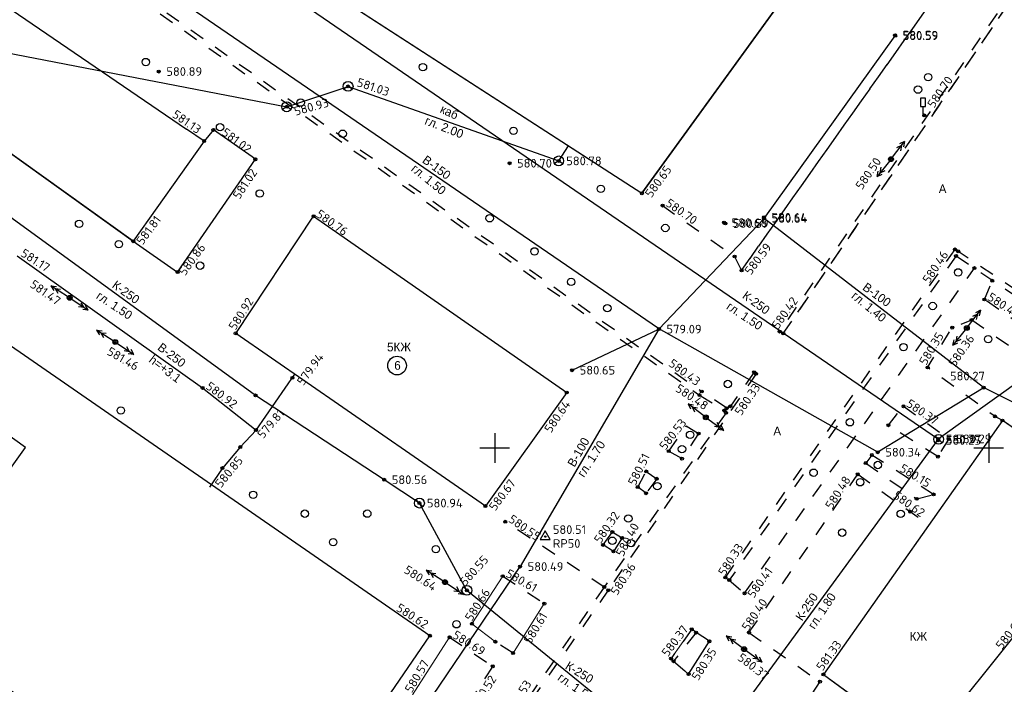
# Model space of a CAD drawing. Header units: metres. Extents: x 548732 to 549770, y 4592490 to 4594056.
# Tile 10 of 61: x 549002 to 549102, y 4592897 to 4592964. Entities that reach past the tile are written whole.
import ezdxf

# ---------------------------------------------------------------- set-up
doc = ezdxf.new("R2010")
doc.units = ezdxf.units.M
doc.header["$PDMODE"] = 32
doc.header["$PDSIZE"] = 0.3
doc.linetypes.add('Д_ТРОТ_ТРУБА', pattern=[3, 1.5, -1.5])
doc.linetypes.add('ДОРОГИ_СТРОЯЩ', pattern=[9, 8, -1])
for name, color, linetype in [('(001) Сетка', 92, 'Continuous'), ('(003) Пункты', 7, 'Continuous'), ('(007) Здания', 7, 'Continuous'), ('(011) Колодцы', 7, 'Continuous'), ('(014) Водопровод', 5, 'ИК_Водопровод -------в--------'), ('(016) Кабель', 1, 'Continuous'), ('(017) Канализация', 32, 'KANALIS_K_1'), ('(022) Возд. Линии', 7, 'Continuous'), ('(025) Дорога', 7, 'Continuous'), ('(026) Д_знаки', 7, 'Continuous'), ('(038) Деревья', 7, 'Continuous'), ('V-CTRL-HCPT', 150, 'Continuous'), ('V-NODE', 1, 'Continuous'), ('V-NODE-TEXT', 11, 'Continuous')]:
    doc.layers.add(name, color=color, linetype=linetype)
doc.layers.add('trubi goryachi', color=7, linetype='Continuous', lineweight=0)
doc.layers.add('Unknown Area Type', color=7, linetype='Continuous', lineweight=0)
doc.styles.add('BM-431', font='bm431.ttf')
doc.styles.add('D-431', font='d431.ttf')
doc.styles.add('P-131', font='p131.ttf')
doc.styles.add('S', font='txtwr', dxfattribs={"oblique": 15})
doc.styles.get("Standard").update_dxf_attribs({"font": 'simplex.shx'})
doc.linetypes.add('GAZ_VOZDUSH', pattern='A,1,-2,["~",Standard,S=3,R=0,X=-1.5,Y=-1.5],-1,10', length=14)
doc.linetypes.add('KANALIS_K', pattern='A,1,["<",Standard,S=1.8,R=0,X=-0.9,Y=-0.9],3,-1,["К",Standard,S=1.8,R=0,X=-0.9,Y=-0.9],-1,10', length=16)
doc.linetypes.add('KANALIS_K_1', pattern='A,1,[">",Standard,S=1.8,R=0,X=-0.9,Y=-0.9],3,-1,["К",Standard,S=1.8,R=0,X=-0.9,Y=-0.9],-1,10', length=16)
doc.linetypes.add('ИК_Водопровод -------в--------', pattern='A,9,-0.6,["В",Standard,S=1.2,R=0,X=0,Y=-0.6],-1.2', length=10.8)
doc.linetypes.add('ИК_Э_КАБ_НН', pattern='A,8,-2,["<",Standard,S=1,R=0,X=0,Y=-0.5],8,[">",Standard,S=1,R=0,X=-0.5,Y=-0.5],-2', length=20)

# ---------------------------------------------------------------- blocks, each defined once
blk = doc.blocks.new('d')
at = {"layer": '(038) Деревья'}
blk.add_ellipse((0, 0), major_axis=(0.265, 0.265), ratio=1, start_param=5.497787, end_param=11.780972, dxfattribs=at)
blk = doc.blocks.new('I02063')
at = {"linetype": 'Continuous'}
blk.add_lwpolyline([(-0.5, 3.5), (-0.5, 1.8), (0.5, 1.8), (0.5, 3.5)], close=True, dxfattribs=at)
blk.add_lwpolyline([(0.5, 0), (0, 0), (0, 1.8)], dxfattribs=at)
at = {"color": 4, "style": 'S', "oblique": 15}
blk.add_attdef('Z', (1.280972, -0.066143), '', height=2, dxfattribs=at)
blk = doc.blocks.new('strela1')
at = {"layer": '(022) Возд. Линии'}
for p, q in [((-2, 0), (-1.5, 0.25)), ((0, 0), (-2, 0)), ((-2, 0), (-1.5, -0.25)), ((-1.5, 0), (-1, 0.25)), ((-1.5, 0), (-1, -0.25))]:
    blk.add_line(p, q, dxfattribs=at)
blk = doc.blocks.new('strela2')
at = {"layer": '(022) Возд. Линии'}
for p, q in [((0, 0), (2, 0)), ((1.5, 0), (1, 0.25)), ((1.5, 0), (1, -0.25)), ((2, 0), (1.5, 0.25)), ((2, 0), (1.5, -0.25))]:
    blk.add_line(p, q, dxfattribs=at)
blk = doc.blocks.new('STOLB')
at = {"layer": '(022) Возд. Линии'}
blk.add_circle((0, 0), 0.25, dxfattribs=at)
blk = doc.blocks.new('I01179')
for q in [(-0.87, -0.5), (0.87, -0.5)]:
    blk.add_line((0, 0), q)
blk.add_circle((0, 0), 1)
at = {"color": 4, "style": 'S', "oblique": 15}
blk.add_attdef('Z', (1.666403, -1.198549), '', height=2, dxfattribs=at)
blk = doc.blocks.new('STA')
blk.add_lwpolyline([(0, 1), (-0.87, -0.5), (0.87, -0.5)], close=True)
blk.add_circle((0, 0), 0.118)
blk = doc.blocks.new('*U676', base_point=(549055.319, 4592911.536, 580.513))
at = {"layer": 'V-NODE-TEXT', "linetype": 'ByBlock', "char_height": 0.875}
for s, insert, attachment_point in [('580.51', (549056.087, 4592911.798, 580.513), 7), ('RP50', (549056.087, 4592911.274, 580.513), 1)]:
    blk.add_mtext(s, dxfattribs=dict(at, insert=insert, attachment_point=attachment_point))
blk = doc.blocks.new('*U677', base_point=(549055.319, 4592911.536, 580.513))
at = {"layer": 'V-CTRL-HCPT'}
blk.add_blockref('*U676', (549055.319, 4592911.536, 580.513), dxfattribs=at)
blk = doc.blocks.new('*U678', base_point=(549055.319, 4592911.536, 580.513))
at = {"layer": 'V-CTRL-HCPT'}
blk.add_blockref('*U677', (549055.319, 4592911.536, 580.513), dxfattribs=at)
at = {"layer": 'V-CTRL-HCPT', "xscale": 0.5833333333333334, "yscale": 0.5833333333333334, "zscale": 0.5833333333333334}
blk.add_blockref('STA', (549055.319, 4592911.536, 580.513), dxfattribs=at)
blk = doc.blocks.new('I01171')
blk.add_line((-0.722283, 0.697501), (0.702286, -0.69785))
blk.add_circle((0, 0), 1)
at = {"color": 4, "style": 'S', "oblique": 15}
blk.add_attdef('Z', (1.616431, -1.093486), '', height=2, dxfattribs=at)

msp = doc.modelspace()

# ---------------------------------------------------------------- linework, layer by layer
at = {"layer": '(001) Сетка'}
for p, q in [((549050.201, 4592922.001), (549050.201, 4592919.001)), ((549100.201, 4592922.001), (549100.201, 4592919.001)), ((549048.701, 4592920.501), (549051.701, 4592920.501)), ((549098.701, 4592920.501), (549101.701, 4592920.501))]:
    msp.add_line(p, q, dxfattribs=at)
at = {"layer": '(003) Пункты', "color": 7}
for p in [(549090.72, 4592962.243, 580.588), (549090.747, 4592962.184, 580.586), (549016.202, 4592958.566, 580.885), (549035.362, 4592957.064, 581.031), (549029.149, 4592954.999, 580.926), (549093.687, 4592954.129, 580.697), (549021.723, 4592952.667, 581.019), (549020.793, 4592951.532, 581.126), (549025.973, 4592949.691, 581.015), (549090.311, 4592949.701, 580.501), (549051.702, 4592949.292, 580.697), (549056.676, 4592949.526, 580.784), (549065.101, 4592946.248, 580.645), (549067.188, 4592945.007, 580.699), (549031.871, 4592943.924, 580.763), (549077.447, 4592943.823, 580.639), (549077.471, 4592943.714, 580.637), (549073.418, 4592943.282, 580.681), (549073.556, 4592943.196, 580.586), (549013.621, 4592941.406, 581.167), (549074.485, 4592939.861, 580.574), (549096.796, 4592940.577, 580.464), (549096.897, 4592939.925, 580.459), (549097.115, 4592940.379, 580.46), (549098.757, 4592938.685, 580.451), (549018.096, 4592938.289, 580.86), (549075.186, 4592938.451, 580.593), (549100.561, 4592937.409, 580.337), (549007.181, 4592935.68, 581.467), (549099.767, 4592935.511, 580.464), (549096.515, 4592932.666, 580.443), (549098.482, 4592933.446, 580.458), (549023.985, 4592932.088, 580.915), (549066.825, 4592932.513, 579.089), (549079.036, 4592932.267, 580.422), (549079.416, 4592932.072, 580.433), (549097.993, 4592932.633, 580.355), (549011.797, 4592931.209, 581.463), (549058.04, 4592928.361, 580.653), (549076.455, 4592928.155, 580.32), (549076.658, 4592928.002, 580.331), (549094.025, 4592928.633, 580.353), (549029.727, 4592927.588, 579.938), (549020.627, 4592926.569, 580.924), (549025.995, 4592925.806, 580.834), (549057.497, 4592926.105, 580.644), (549070.931, 4592925.838, 580.453), (549071.16, 4592926.205, 580.425), (549099.683, 4592926.596, 580.268), (549074.054, 4592924.718, 580.269), (549091.579, 4592924.707, 580.37), (549073.44, 4592924.276, 580.311), (549073.616, 4592924.057, 580.286), (549073.682, 4592924.512, 580.301), (549071.574, 4592923.594, 580.478), (549090.05, 4592922.792, 580.427), (549100.846, 4592923.684, 580.302), (549101.594, 4592923.274, 580.297), (549026.041, 4592922.308, 579.808), (549070.834, 4592921.954, 580.423), (549095.097, 4592921.397, 580.365), (549095.105, 4592921.259, 580.253), (549096.154, 4592921.415, 580.289), (549024.448, 4592920.583, 580.767), (549067.82, 4592920.17, 580.526), (549088.374, 4592919.779, 580.345), (549088.979, 4592920.065, 580.336), (549069.158, 4592919.413, 580.421), (549087.757, 4592918.974, 580.502), (549095.057, 4592919.616, 580.274), (549022.637, 4592918.456, 580.851), (549065.535, 4592918.122, 580.328), (549086.948, 4592917.843, 580.476), (549039.019, 4592917.282, 580.561), (549066.595, 4592917.376, 580.133), (549064.679, 4592916.545, 580.508), (549065.522, 4592915.921, 580.204), (549094.625, 4592915.791, 580.146), (549042.578, 4592914.918, 580.942), (549092.915, 4592915.352, 581.06), (549049.258, 4592914.613, 580.672), (549092.268, 4592914.044, 580.62), (549051.264, 4592913.033, 580.55), (549062.105, 4592912.001, 580.329), (549063.086, 4592911.402, 580.361), (549061.175, 4592910.687, 580.316), (549062.225, 4592910.027, 580.395), (549052.772, 4592908.5, 580.49), (549045.173, 4592906.929, 580.639), (549051.009, 4592907.531, 580.605), (549073.553, 4592907.411, 580.325), (549073.946, 4592907.14, 580.32), (549047.386, 4592906.096, 580.551), (549061.291, 4592906.427, 580.323), (549061.692, 4592906.107, 580.355), (549075.488, 4592905.795, 580.41), (549055.22, 4592904.752, 580.614), (549047.897, 4592902.712, 580.662), (549070.144, 4592902.153, 580.307), (549070.591, 4592901.822, 580.241), (549075.94, 4592901.821, 580.396), (549043.643, 4592901.5, 580.616), (549045.642, 4592901.345, 580.688), (549050.265, 4592900.895, 580.717), (549071.927, 4592900.939, 580.399), (549075.442, 4592900.146, 580.37), (549052.058, 4592899.752, 580.534), (549068.051, 4592899.199, 580.368), (549068.304, 4592898.922, 580.371), (549050.003, 4592898.412, 580.515), (549069.83, 4592897.626, 580.352), (549083.125, 4592896.863, 580.815), (549083.475, 4592897.596, 581.327)]:
    msp.add_point(p, dxfattribs=at)
at = {"layer": '(007) Здания'}
for p, q in [((548957.759, 4592994.408), (549019.02, 4592952.734)), ((548948.018, 4592988.382), (549013.621, 4592941.406)), ((549065.101, 4592946.248), (549085.892, 4592974.927)), ((549030.408, 4592968.673), (549065.101, 4592946.248)), ((549020.793, 4592951.532), (549019.02, 4592952.734)), ((549021.723, 4592952.667), (549020.793, 4592951.532)), ((549025.973, 4592949.691), (549021.723, 4592952.667)), ((549020.793, 4592951.532), (549013.621, 4592941.406)), ((549018.096, 4592938.289), (549025.973, 4592949.691)), ((549023.985, 4592932.088), (549031.871, 4592943.924)), ((549031.871, 4592943.924), (549057.497, 4592926.105)), ((549013.621, 4592941.406), (549018.096, 4592938.289)), ((549043.643, 4592901.5), (548995.116, 4592934.99)), ((549049.258, 4592914.613), (549023.985, 4592932.088)), ((549057.497, 4592926.105), (549049.258, 4592914.613)), ((549101.594, 4592923.274), (549083.475, 4592897.596)), ((549129.858, 4592903.757), (549101.594, 4592923.274)), ((549083.475, 4592897.596), (549093.698, 4592890.139))]:
    msp.add_line(p, q, dxfattribs=at)
at = {"layer": '(007) Здания', "color": 3, "lineweight": 35}
msp.add_line((549013.621, 4592941.406), (549013.621, 4592941.406), dxfattribs=at)
at = {"layer": '(007) Здания', "color": 3, "linetype": 'ByBlock'}
msp.add_line((549043.643, 4592901.5), (549043.65, 4592901.493), dxfattribs=at)
at = {"layer": '(007) Здания'}
for points in [[(549013.621, 4592941.406), (548948.018, 4592988.382), (548953.989, 4592996.772), (548908.605, 4593031.661), (548893.348, 4593008.49)], [(549053.852, 4593001.758), (549085.07, 4592978.641), (549085.892, 4592974.927), (549065.101, 4592946.248)], [(548987.965, 4592999.099), (549015.497, 4592979.281), (549014.525, 4592978.108), (549029.431, 4592967.658), (549030.408, 4592968.673), (549065.101, 4592946.248)], [(549023.985, 4592932.088), (549031.871, 4592943.924), (549057.497, 4592926.105)], [(549001.249, 4592839.593), (549043.643, 4592901.5)]]:
    msp.add_lwpolyline(points, dxfattribs=at)
at = {"layer": '(007) Здания', "flags": 128}
for points in [[(548992.606, 4592906.496), (549002.709, 4592920.558), (548967.846, 4592945.607), (548932.754, 4592892.689), (548988.973, 4592855.408), (549013.196, 4592888.471), (548990.176, 4592902.789), (548992.606, 4592906.496)], [(549129.858, 4592903.757), (549101.594, 4592923.274), (549083.475, 4592897.596)], [(549083.475, 4592897.596), (549093.698, 4592890.139), (549104.414, 4592903.492)]]:
    msp.add_lwpolyline(points, dxfattribs=at)
at = {"layer": '(007) Здания'}
msp.add_circle((549040.32, 4592928.828), 0.942, dxfattribs=at)
at = {"layer": '(014) Водопровод'}
for p, q in [((549077.471, 4592943.714), (549090.747, 4592962.184)), ((549066.825, 4592932.513), (549077.471, 4592943.714)), ((549066.825, 4592932.513), (549052.772, 4592908.5)), ((549058.04, 4592928.361), (549066.825, 4592932.513)), ((549033.152, 4592879.619), (549052.772, 4592908.5))]:
    msp.add_line(p, q, dxfattribs=at)
at = {"layer": '(014) Водопровод', "linetype": 'GAZ_VOZDUSH'}
for p, q in [((549001.876, 4592939.912), (549020.627, 4592926.569)), ((549026.041, 4592922.308), (549029.976, 4592927.945)), ((549020.627, 4592926.569), (549026.041, 4592922.308)), ((549024.448, 4592920.583), (549022.637, 4592918.456)), ((549022.637, 4592918.456), (549021.344, 4592916.515))]:
    msp.add_line(p, q, dxfattribs=at)
at = {"layer": '(014) Водопровод', "flags": 128}
for points in [[(549099.652, 4592926.531), (549099.652, 4592926.531), (549088.979, 4592920.065), (549066.777, 4592932.561), (549015.639, 4592967.598), (548994.198, 4592982.793), (548987.708, 4592987.07), (548973.035, 4592997.595), (548981.994, 4593008.3), (549006.565, 4593041.712)], [(549127.363, 4592912.076), (549120.74, 4592916.066), (549099.683, 4592926.596), (549077.471, 4592943.718)]]:
    msp.add_lwpolyline(points, dxfattribs=at)
at = {"layer": '(014) Водопровод', "linetype": 'GAZ_VOZDUSH', "flags": 128}
msp.add_lwpolyline([(549024.448, 4592920.583), (549026.041, 4592922.308)], dxfattribs=at)
at = {"layer": '(016) Кабель', "linetype": 'ИК_Э_КАБ_НН', "flags": 128}
for points in [[(548894.465, 4592997.462), (548900.134, 4593004.565), (548947.085, 4592975.275), (548947.521, 4592970.704), (548957.756, 4592968.815), (549029.149, 4592954.999), (549035.362, 4592957.064), (549056.676, 4592949.526)], [(549056.676, 4592949.526), (549057.664, 4592951.055)]]:
    msp.add_lwpolyline(points, dxfattribs=at)
at = {"layer": '(017) Канализация', "linetype": 'KANALIS_K'}
for p, q in [((549025.995, 4592925.806), (548982.148, 4592957.629)), ((549039.019, 4592917.282), (549025.995, 4592925.806)), ((549042.578, 4592914.918), (549039.019, 4592917.282))]:
    msp.add_line(p, q, dxfattribs=at)
at = {"layer": '(017) Канализация', "linetype": 'KANALIS_K', "flags": 128}
for points in [[(548982.594, 4592998.816), (549028.445, 4592967.016), (549095.135, 4592921.373)], [(549143.194, 4592955.819), (549095.1, 4592921.377), (549070.259, 4592887.432)], [(549070.288, 4592887.451), (549047.386, 4592906.096), (549042.578, 4592914.918)]]:
    msp.add_lwpolyline(points, dxfattribs=at)
at = {"layer": '(025) Дорога', "linetype": 'Д_ТРОТ_ТРУБА'}
for p, q in [((549075.186, 4592938.451), (549099.17, 4592972.321)), ((549079.416, 4592932.072), (549104.081, 4592968.127)), ((549073.553, 4592907.411), (549096.796, 4592940.577)), ((549096.897, 4592939.925), (549073.946, 4592907.14)), ((549096.897, 4592939.925), (549142.786, 4592909.239)), ((549099.767, 4592935.511), (549100.561, 4592937.409)), ((549140.682, 4592907.18), (549099.767, 4592935.511)), ((549098.482, 4592933.446), (549110.559, 4592925.151)), ((549076.658, 4592928.002), (549061.692, 4592906.107)), ((549076.455, 4592928.155), (549074.054, 4592924.718)), ((549070.931, 4592925.838), (549073.44, 4592924.276)), ((549073.682, 4592924.512), (549071.16, 4592926.205)), ((549073.616, 4592924.057), (549061.291, 4592906.427)), ((549074.054, 4592924.718), (549073.682, 4592924.512)), ((549090.05, 4592922.792), (549091.579, 4592924.707)), ((549091.579, 4592924.707), (549096.154, 4592921.415)), ((549067.82, 4592920.17), (549069.597, 4592922.726)), ((549070.834, 4592921.954), (549069.158, 4592919.413)), ((549069.597, 4592922.726), (549070.834, 4592921.954)), ((549095.057, 4592919.616), (549090.05, 4592922.792)), ((549096.154, 4592921.415), (549095.057, 4592919.616)), ((549069.158, 4592919.413), (549067.82, 4592920.17)), ((549064.679, 4592916.545), (549065.535, 4592918.122)), ((549065.535, 4592918.122), (549066.595, 4592917.376)), ((549066.595, 4592917.376), (549065.522, 4592915.921)), ((549075.94, 4592901.821), (549086.948, 4592917.843)), ((549086.948, 4592917.843), (549092.268, 4592914.044)), ((549065.522, 4592915.921), (549064.679, 4592916.545)), ((549092.915, 4592915.352), (549094.625, 4592915.791)), ((549061.175, 4592910.687), (549062.105, 4592912.001)), ((549062.105, 4592912.001), (549063.086, 4592911.402)), ((549063.086, 4592911.402), (549062.225, 4592910.027)), ((549062.225, 4592910.027), (549061.175, 4592910.687)), ((549051.009, 4592907.531), (549055.22, 4592904.752)), ((549061.291, 4592906.427), (549049.683, 4592889.478)), ((549061.692, 4592906.107), (549049.922, 4592889.271)), ((549070.144, 4592902.153), (549068.051, 4592899.199)), ((549070.591, 4592901.822), (549070.144, 4592902.153)), ((549045.642, 4592901.345), (549050.003, 4592898.412)), ((549070.591, 4592901.822), (549068.304, 4592898.922)), ((549052.058, 4592899.752), (549050.265, 4592900.895)), ((549050.003, 4592898.412), (549046.301, 4592892.739)), ((549068.304, 4592898.922), (549069.83, 4592897.626))]:
    msp.add_line(p, q, dxfattribs=at)
at = {"layer": '(025) Дорога', "linetype": 'ByBlock'}
for p, q in [((549096.796, 4592940.577), (549097.115, 4592940.379)), ((549101.594, 4592923.274), (549100.846, 4592923.684)), ((549088.374, 4592919.779), (549087.757, 4592918.974)), ((549073.553, 4592907.411), (549073.946, 4592907.14)), ((549069.83, 4592897.626), (549071.927, 4592900.939)), ((549071.927, 4592900.939), (549070.591, 4592901.822)), ((549068.051, 4592899.199), (549068.304, 4592898.922))]:
    msp.add_line(p, q, dxfattribs=at)
at = {"layer": '(025) Дорога', "linetype": 'Д_ТРОТ_ТРУБА', "flags": 128}
for points in [[(548977.815, 4592992.237), (548977.555, 4592991.812), (549070.931, 4592925.838)], [(548977.815, 4592992.237), (549071.16, 4592926.205)], [(549067.188, 4592945.007), (549074.485, 4592939.861), (549075.186, 4592938.451), (549099.17, 4592972.321)], [(549103.562, 4592969.638), (549103.62, 4592968.198), (549079.036, 4592932.267), (549079.416, 4592932.072), (549104.081, 4592968.127)], [(549142.945, 4592909.575), (549097.115, 4592940.379)], [(549101.594, 4592923.274), (549100.846, 4592923.684), (549094.025, 4592928.633), (549096.515, 4592932.666), (549098.482, 4592933.446)]]:
    msp.add_lwpolyline(points, dxfattribs=at)
at = {"layer": '(025) Дорога', "linetype": 'Д_ТРОТ_ТРУБА'}
for points in [[(549073.553, 4592907.411), (549096.796, 4592940.577), (549097.115, 4592940.379)], [(549075.488, 4592905.795), (549098.757, 4592938.685)], [(549076.658, 4592928.002), (549076.455, 4592928.155), (549074.054, 4592924.718), (549073.682, 4592924.512), (549071.16, 4592926.205)], [(549070.931, 4592925.838), (549073.44, 4592924.276), (549073.616, 4592924.057)], [(549073.616, 4592924.057), (549061.291, 4592906.427), (549051.264, 4592913.033)], [(549075.94, 4592901.821), (549086.948, 4592917.843), (549094.139, 4592912.708)], [(549073.553, 4592907.411), (549073.946, 4592907.14), (549075.488, 4592905.795)], [(549061.692, 4592906.107), (549049.922, 4592889.271), (549045.101, 4592882.377)], [(549075.94, 4592901.821), (549083.125, 4592896.863), (549078.317, 4592889.64)]]:
    msp.add_lwpolyline(points, dxfattribs=at)
for points in [[(549090.05, 4592922.792), (549091.579, 4592924.707), (549096.154, 4592921.415), (549095.057, 4592919.616)], [(549070.834, 4592921.954), (549069.158, 4592919.413), (549067.82, 4592920.17), (549069.597, 4592922.726)], [(549092.915, 4592915.352), (549094.625, 4592915.791), (549088.374, 4592919.779), (549087.757, 4592918.974)], [(549065.535, 4592918.122), (549066.595, 4592917.376), (549065.522, 4592915.921), (549064.679, 4592916.545)], [(549063.086, 4592911.402), (549062.225, 4592910.027), (549061.175, 4592910.687), (549062.105, 4592912.001)]]:
    msp.add_lwpolyline(points, close=True, dxfattribs=at)
at = {"layer": 'trubi goryachi', "linetype": 'ByBlock'}
msp.add_lwpolyline([(549068.051, 4592899.199), (549068.304, 4592898.922), (549069.83, 4592897.626), (549071.927, 4592900.939), (549070.591, 4592901.822), (549070.144, 4592902.153)], close=True, dxfattribs=at)
at = {"layer": 'Unknown Area Type', "linetype": 'ByBlock'}
for p, q in [((549074.485, 4592939.861), (549075.186, 4592938.451)), ((549079.036, 4592932.267), (549079.416, 4592932.072)), ((549047.897, 4592902.712), (549051.009, 4592907.531)), ((549055.22, 4592904.752), (549052.058, 4592899.752)), ((549050.265, 4592900.895), (549047.897, 4592902.712)), ((549041.878, 4592895.53), (549045.642, 4592901.345))]:
    msp.add_line(p, q, dxfattribs=at)
at = {"layer": 'Unknown Area Type', "color": 2, "linetype": 'ByBlock'}
for p, q in [((549076.658, 4592928.002), (549076.455, 4592928.155)), ((549073.44, 4592924.276), (549073.616, 4592924.057))]:
    msp.add_line(p, q, dxfattribs=at)

# ---------------------------------------------------------------- block references
at = {"layer": '(011) Колодцы', "xscale": 0.5, "yscale": 0.5, "zscale": 0.5}
for name, p in [('I01179', (549035.362, 4592957.064, 581.031)), ('I01179', (549029.149, 4592954.999, 580.926)), ('I01179', (549056.676, 4592949.526, 580.784)), ('I01171', (549095.14, 4592921.373)), ('I01171', (549042.583, 4592914.918)), ('I01171', (549047.391, 4592906.096, 578.927))]:
    msp.add_blockref(name, p, dxfattribs=at)
at = {"layer": '(022) Возд. Линии'}
for name, p, rotation in [('strela2', (549090.463, 4592949.9, 580.501), 52.71522320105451), ('STOLB', (549090.311, 4592949.701, 580.501), 51.00522516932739), ('strela1', (549090.153, 4592949.505, 580.501), 51.19079960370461), ('strela2', (549006.97, 4592935.814, 581.467), 147.5736450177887), ('STOLB', (549007.181, 4592935.68, 581.467), 51.00522516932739), ('strela1', (549007.39, 4592935.539, 581.467), 146.0492214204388), ('strela2', (549098.145, 4592932.832, 580.355), 52.71522320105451), ('STOLB', (549097.993, 4592932.633, 580.355), 51.00522516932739), ('strela2', (549011.586, 4592931.343, 581.463), 147.5736450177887), ('strela1', (549097.835, 4592932.437, 580.355), 51.19079960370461), ('STOLB', (549011.797, 4592931.209, 581.463), 51.00522516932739), ('strela1', (549012.006, 4592931.068, 581.463), 146.0492214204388), ('strela1', (549071.374, 4592923.748, 580.478), 322.4063703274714), ('STOLB', (549071.574, 4592923.594, 580.478), 287.4419197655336), ('strela2', (549071.776, 4592923.447, 580.478), 323.9307939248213), ('strela2', (549044.962, 4592907.063, 580.639), 147.5736450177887), ('STOLB', (549045.173, 4592906.929, 580.639), 51.00522516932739), ('strela1', (549045.382, 4592906.788, 580.639), 146.0492214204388), ('strela1', (549075.241, 4592900.298, 580.37), 322.9367350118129), ('STOLB', (549075.442, 4592900.146, 580.37), 51.00522516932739), ('strela2', (549075.645, 4592900.001, 580.37), 324.4611586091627)]:
    msp.add_blockref(name, p, dxfattribs=dict(at, rotation=rotation))
at = {"layer": '(026) Д_знаки', "xscale": 0.5, "yscale": 0.5, "zscale": 0.5}
msp.add_blockref('I02063', (549093.562, 4592954.129, 580.697), dxfattribs=at)
at = {"layer": '(038) Деревья', "linetype": 'Continuous'}
for p in [(549014.88, 4592959.525), (549042.936, 4592959.014), (549094.075, 4592957.998), (549093.047, 4592956.737), (549030.564, 4592955.423), (549022.4, 4592952.937), (549052.095, 4592952.568), (549034.811, 4592952.276), (549060.949, 4592946.7), (549026.417, 4592946.231), (549049.689, 4592943.725), (549008.13, 4592943.161), (549067.475, 4592942.744), (549012.149, 4592941.102), (549054.234, 4592940.375), (549020.378, 4592938.936), (549097.116, 4592938.253), (549057.934, 4592937.29), (549061.598, 4592934.639), (549094.529, 4592934.855), (549100.158, 4592931.501), (549091.573, 4592930.697), (549073.796, 4592926.964), (549012.349, 4592924.286), (549086.155, 4592923.092), (549069.975, 4592921.818), (549069.158, 4592920.381), (549088.981, 4592918.771), (549082.479, 4592917.993), (549066.66, 4592916.625), (549087.192, 4592917.027), (549025.753, 4592915.762), (549030.979, 4592913.85), (549037.301, 4592913.855), (549091.297, 4592913.829), (549063.726, 4592913.354), (549085.367, 4592911.93), (549033.858, 4592910.967), (549062.107, 4592911.115), (549064, 4592910.866), (549044.25, 4592910.258), (549046.334, 4592902.664)]:
    msp.add_blockref('d', p, dxfattribs=at)
at = {"layer": 'V-NODE'}
msp.add_blockref('*U678', (549055.319, 4592911.536, 580.513), dxfattribs=at)

# ---------------------------------------------------------------- texts
at = {"layer": '(003) Пункты', "color": 7}
for s, p in [('580.59', (549091.482, 4592961.803, 580.588)), ('580.59', (549091.509, 4592961.744, 580.586)), ('580.89', (549016.964, 4592958.126, 580.885)), ('580.78', (549057.438, 4592949.086, 580.784)), ('580.70', (549052.464, 4592948.852, 580.697)), ('580.64', (549078.209, 4592943.383, 580.639)), ('580.64', (549078.233, 4592943.274, 580.637)), ('580.68', (549074.18, 4592942.842, 580.681)), ('580.59', (549074.318, 4592942.756, 580.586)), ('579.09', (549067.587, 4592932.073, 579.089)), ('580.65', (549058.802, 4592927.921, 580.653)), ('580.27', (549096.286, 4592927.327, 580.268)), ('580.37', (549095.859, 4592920.957, 580.365)), ('580.29', (549096.916, 4592920.975, 580.289)), ('580.25', (549095.867, 4592920.819, 580.253)), ('580.34', (549089.741, 4592919.625, 580.336)), ('580.56', (549039.781, 4592916.842, 580.561)), ('580.94', (549043.34, 4592914.478, 580.942)), ('580.49', (549053.534, 4592908.06, 580.49))]:
    msp.add_text(s, height=0.88, dxfattribs=at).set_placement(p)
for s, rotation, p in [('581.03', 341.4795, (549036.165, 4592957.113, 581.031)), ('580.70', 55.6582, (549094.651, 4592954.798, 580.697)), ('580.93', 15.3936, (549030.037, 4592954.09, 580.926)), ('581.13', 325.36159, (549017.476, 4592954.025)), ('581.02', 323.3991, (549022.485, 4592952.227, 581.019)), ('580.50', 55.66089, (549087.382, 4592946.544, 1161.002)), ('581.02', 56.30215, (549024.362, 4592945.569, 581.015)), ('580.65', 53.89758, (549066.056, 4592945.736, 580.645)), ('580.70', 325.08596, (549067.417, 4592945.054, 580.699)), ('581.81', 53.20132, (549014.559, 4592940.962, 581.812)), ('580.76', 324.71883, (549032.034, 4592943.955, 580.763)), ('580.86', 53.72423, (549018.858, 4592937.849, 580.86)), ('580.59', 53.00539, (549076.12, 4592937.915, 580.593)), ('581.17', 327.2641, (549002.133, 4592939.965, 581.171)), ('580.46', 56.42304, (549094.177, 4592937.059, 1160.801)), ('581.47', 324.56477, (549003.077, 4592936.85, 581.467)), ('580.42', 54.99398, (549078.897, 4592932.438, 580.422)), ('580.46', 326.64044, (549099.989, 4592935.534, 580.464)), ('580.92', 57.75954, (549023.948, 4592932.327, 580.915)), ('580.35', 58.82366, (549093.852, 4592928.787, 580.353)), ('580.36', 55.52101, (549096.796, 4592928.627, 580.355)), ('581.46', 329.88621, (549010.868, 4592930)), ('579.94', 54.01653, (549030.831, 4592926.746, 579.938)), ('580.43', 323.42338, (549067.722, 4592928.863, 580.425)), ('580.92', 323.19234, (549020.877, 4592926.559, 580.924)), ('580.48', 326.12558, (549068.411, 4592926.298, 1160.747)), ('580.33', 55.69702, (549075.148, 4592923.697, 580.331)), ('580.64', 55.62923, (549055.883, 4592921.944, 580.644)), ('580.37', 325.8816, (549091.78, 4592924.768, 580.37)), ('579.81', 49.26795, (549026.759, 4592921.366, 579.808)), ('580.53', 51.79575, (549067.472, 4592920.206, 580.526)), ('580.51', 63.5666, (549064.435, 4592916.619, 580.508)), ('580.85', 50.48879, (549022.491, 4592916.395, 580.851)), ('580.15', 328.95078, (549091.101, 4592918.191, 580.146)), ('580.67', 53.13802, (549050.253, 4592914.057, 580.672)), ('580.48', 57.61255, (549084.337, 4592914.222, 580.476)), ('580.62', 324.79231, (549090.448, 4592915.494, 0.08)), ('580.32', 55.63796, (549060.914, 4592910.76, 0.041)), ('580.55', 325.10984, (549051.513, 4592913.09, 580.55)), ('580.40', 62.22543, (549063.197, 4592909.441, 580.395)), ('580.33', 57.05215, (549073.493, 4592907.484, 580.325)), ('580.55', 47.77211, (549047.228, 4592906.465, 580.551)), ('580.36', 56.87091, (549062.591, 4592905.514, 580.355)), ('580.64', 327.14655, (549040.932, 4592907.941, 580.639)), ('580.61', 330.40688, (549051.234, 4592907.532, 580.605)), ('580.41', 54.41861, (549076.421, 4592905.248, 580.41)), ('580.66', 57.61759, (549047.873, 4592902.888, 580.662)), ('580.40', 56.02829, (549075.87, 4592901.92, 580.396)), ('580.62', 327.08536, (549040.144, 4592904.091, 580.616)), ('580.61', 59.02152, (549053.844, 4592900.605, 580.614)), ('580.68', 52.47204, (549101.534, 4592900.044, 1162.616)), ('580.69', 328.40607, (549045.841, 4592901.341, 580.688)), ('580.37', 52.81145, (549067.723, 4592899.304, 580.368)), ('581.33', 53.79673, (549083.382, 4592897.885, 581.327)), ('580.35', 57.60253, (549070.805, 4592896.903, 580.352)), ('580.57', 59.40992, (549041.8, 4592895.649, 580.567)), ('580.37', 322.71408, (549074.699, 4592899.12, 580.37)), ('580.52', 57.48334, (549048.517, 4592894.132, 580.515)), ('580.53', 57.26632, (549052.054, 4592893.647, 580.528))]:
    msp.add_text(s, height=0.88, rotation=rotation, dxfattribs=at).set_placement(p)
at = {"layer": '(007) Здания', "style": 'P-131'}
for s, p in [('5КЖ', (549039.303, 4592930.265)), ('6', (549040.034, 4592928.407)), ('КЖ', (549092.202, 4592901.018))]:
    msp.add_text(s, height=0.88, dxfattribs=at).set_placement(p)
at = {"layer": '(014) Водопровод', "color": 0, "linetype": 'Continuous', "style": 'D-431'}
for s, rotation, p in [('В-150', 323.91968, (549042.794, 4592949.435, -580.013)), ('гл. 1.50', 320.83797, (549041.666, 4592948.594, -580.013)), ('В-100', 323.91968, (549087.355, 4592936.566)), ('гл. 1.40', 320.83797, (549086.227, 4592935.726)), ('В-250', 322.57124, (549015.995, 4592930.495)), ('h=+3.1', 322.79495, (549015.118, 4592929.248)), ('В-100', 59.92253, (549058.273, 4592918.493)), ('гл. 1.70', 56.84083, (549059.227, 4592917.459))]:
    msp.add_text(s, height=0.88, rotation=rotation, dxfattribs=at).set_placement(p)
at = {"layer": '(016) Кабель', "color": 0, "linetype": 'Continuous', "style": 'D-431'}
for s, rotation, p in [('каб', 335.35793, (549044.592, 4592954.451)), ('гл. 2.00', 338.68918, (549043.045, 4592953.26))]:
    msp.add_text(s, height=0.88, rotation=rotation, dxfattribs=at).set_placement(p)
at = {"layer": '(017) Канализация', "color": 0, "linetype": 'Continuous', "style": 'D-431'}
for s, rotation, p in [('К-250', 324.05089, (549011.395, 4592936.784)), ('гл. 1.50', 326.28743, (549009.783, 4592935.67)), ('К-250', 324.05089, (549075.186, 4592935.717)), ('гл. 1.50', 326.28743, (549073.575, 4592934.603)), ('К-250', 56.4595, (549081.316, 4592902.931)), ('гл. 1.80', 56.4595, (549082.568, 4592902.097)), ('К-250', 328.52722, (549057.263, 4592898.22)), ('гл. 1.50', 325.32599, (549056.488, 4592897.076))]:
    msp.add_text(s, height=0.875, rotation=rotation, dxfattribs=at).set_placement(p)
at = {"layer": '(025) Дорога', "linetype": 'ДОРОГИ_СТРОЯЩ', "style": 'BM-431'}
for p in [(549095.147, 4592946.267), (549078.409, 4592921.772)]:
    msp.add_text('A', height=0.875, dxfattribs=at).set_placement(p)

doc.saveas('drawing.dxf')
